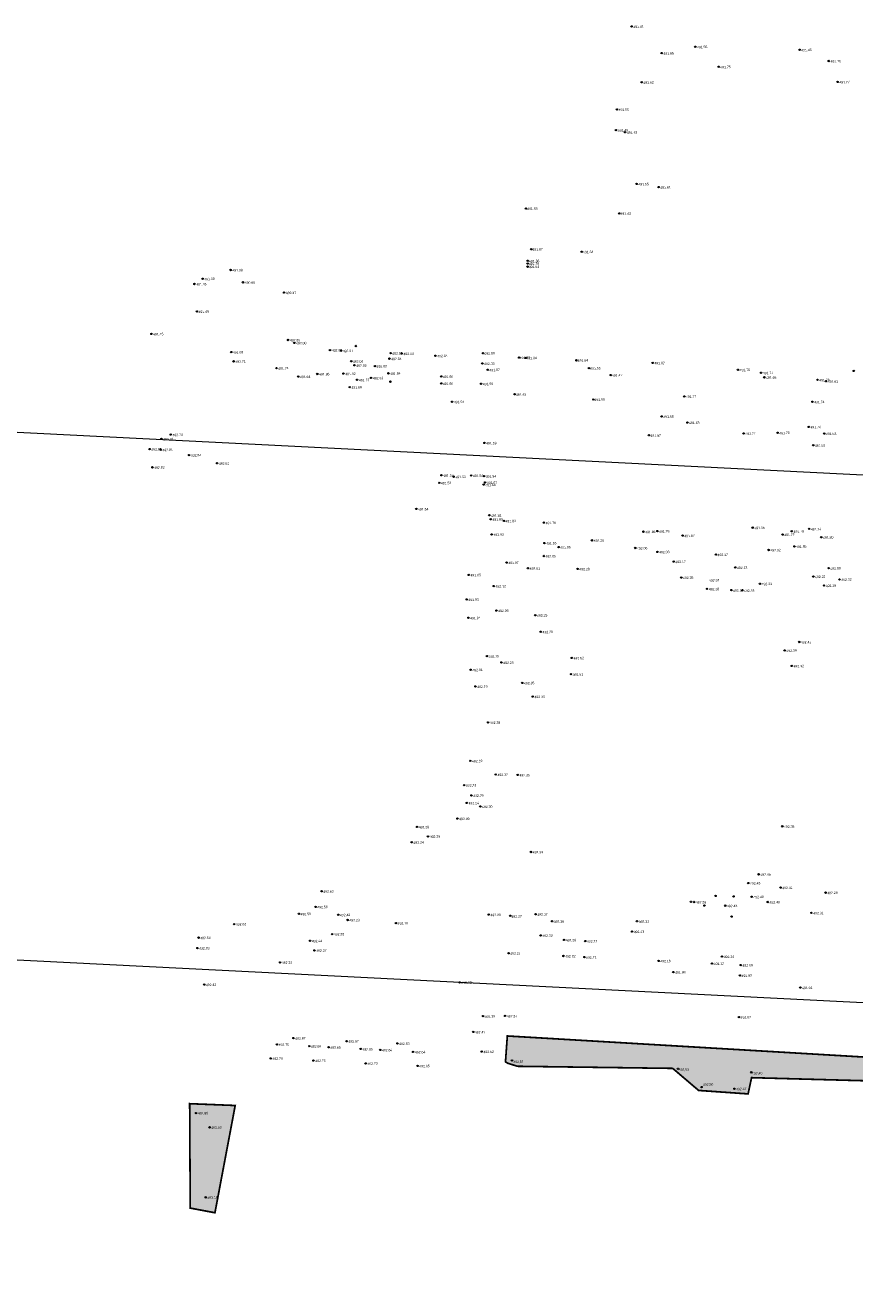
# Model space of a CAD drawing. Header units: millimetres. Extents: x 32690613 to 32693265, y 5342952 to 5344571.
# Tile 15 of 18: x 32692520 to 32692639, y 5344350 to 5344533. Entities that reach past the tile are written whole.
import ezdxf

# ---------------------------------------------------------------- set-up
doc = ezdxf.new("R2010")
doc.units = ezdxf.units.MM
doc.header["$LTSCALE"] = 20
doc.layers.get('0').update_dxf_attribs({"lineweight": 18})
doc.layers.get('Defpoints').update_dxf_attribs({"color": 11, "lineweight": 18})
for name, color, linetype, lineweight in [('Aufmaß_Schraff', 51, 'Continuous', 18), ('Aufmaß_Umriss', 40, 'Continuous', 18), ('Mpt-StBa_Höhe', 6, 'Continuous', 5), ('Mpt-StBa_Pkt', 4, 'Continuous', 9)]:
    doc.layers.add(name, color=color, linetype=linetype, lineweight=lineweight)
doc.styles.add('Arial', font='arial.ttf')

# ---------------------------------------------------------------- blocks, each defined once
blk = doc.blocks.new('A$C78070446')
for p, q in [((4469505.56, 5343027.12), (4470255.14, 5342959.86)), ((4469498.77, 5342951.42), (4470248.35, 5342884.17))]:
    blk.add_line(p, q)
blk = doc.blocks.new('A$C7740657C')
at = {"layer": 'Mpt-StBa_Pkt'}
for centre in [(32692591.84, 5344506.35), (32692605.29, 5344505.64), (32692592.6, 5344500.48), (32692599.89, 5344500.12), (32692592.07, 5344497.97), (32692592.09, 5344498.41), (32692592.11, 5344498.81), (32692585.67, 5344485.49), (32692590.85, 5344484.87), (32692591.82, 5344484.82), (32692599.11, 5344484.47), (32692600.93, 5344483.35), (32692604.07, 5344482.34), (32692590.21, 5344479.57), (32692601.53, 5344478.82)]:
    blk.add_circle(centre, 0.1, dxfattribs=at)
blk = doc.blocks.new('A$C321062E2')
at = {"layer": 'Aufmaß_Schraff'}
h = blk.add_hatch(color=256, dxfattribs=at)
h.dxf.hatch_style = 1
h.paths.add_polyline_path([(32692589.16, 5344387.08), (32692831.12, 5344372.78), (32692831.1, 5344368.56), (32692692.58, 5344376.55), (32692689.27, 5344374.23), (32692681.97, 5344377.03), (32692668.62, 5344377.53), (32692667.81, 5344374.05), (32692653.18, 5344374.82), (32692653.33, 5344380.28), (32692624.35, 5344381.07), (32692623.85, 5344378.73), (32692616.72, 5344379.23), (32692612.99, 5344382.41), (32692590.62, 5344382.71), (32692589.25, 5344383.14), (32692588.89, 5344383.35)])
h.paths.add_polyline_path([(32692814.39, 5344272.86), (32692819.34, 5344349.53), (32692823.4, 5344349.22), (32692818.62, 5344272.76)])
h.paths.add_polyline_path([(32692789.78, 5344458.67), (32692799.86, 5344457.97), (32692795.67, 5344440.98), (32692789.51, 5344441.38)])
h.paths.add_polyline_path([(32692543.39, 5344377.32), (32692549.95, 5344377.06), (32692547.03, 5344361.6), (32692543.47, 5344362.27)])
h.paths.add_polyline_path([(32692796.1, 5344199.45), (32692812.49, 5344203.03), (32692814.62, 5344203.68), (32692819.73, 5344207.02), (32692822.88, 5344214.81), (32692823.54, 5344225.63), (32692823.84, 5344231.95), (32692823.03, 5344233.58), (32692823.01, 5344234.64), (32692823.15, 5344238.72), (32692824.7, 5344248.47), (32692823.91, 5344248.73), (32692817.46, 5344270.2), (32692815.88, 5344270.27), (32692781.61, 5344270.15), (32692690.12, 5344276.21), (32692688.54, 5344276.11), (32692690.26, 5344317.11), (32692697.18, 5344329.32), (32692697.35, 5344339.16), (32692684.2, 5344339.39), (32692672.54, 5344328.19), (32692675.06, 5344313.22), (32692678.37, 5344307.03), (32692678.6, 5344288.75), (32692671.17, 5344283.6), (32692670.69, 5344265.75), (32692676.12, 5344221.48), (32692643.32, 5344228.99), (32692600.99, 5344203.75), (32692666.6, 5344202.13), (32692662.15, 5344107.83), (32692663.33, 5344084.15), (32692436.87, 5344096.13), (32692441.85, 5344221.24), (32692428.17, 5344221.79), (32692425.66, 5344164.48), (32692411.09, 5344164.95), (32692406.06, 5344079.87), (32692429.48, 5344079.62), (32692435.96, 5344084.09), (32692672.49, 5344070.02), (32692692.85, 5344064.48), (32692698.21, 5344132.93), (32692689.09, 5344189.81), (32692734.17, 5344190.46), (32692751.82, 5344191.07), (32692750.28, 5344200.65), (32692757.17, 5344200.29), (32692758.54, 5344200.22), (32692782.76, 5344198.97), (32692784.49, 5344198.89), (32692789.07, 5344198.64), (32692788.87, 5344194.76), (32692796.03, 5344194.39)])
at = {"layer": 'Aufmaß_Umriss', "const_width": 0.25}
for points in [[(32692589.16, 5344387.08), (32692831.12, 5344372.78), (32692831.1, 5344368.56), (32692692.58, 5344376.55), (32692689.27, 5344374.23), (32692681.97, 5344377.03), (32692668.62, 5344377.53), (32692667.81, 5344374.05), (32692653.18, 5344374.82), (32692653.33, 5344380.28), (32692624.35, 5344381.07), (32692623.85, 5344378.73), (32692616.72, 5344379.23), (32692612.99, 5344382.41), (32692590.62, 5344382.71), (32692589.25, 5344383.14), (32692588.89, 5344383.35)], [(32692543.39, 5344377.32), (32692549.95, 5344377.06), (32692547.03, 5344361.6), (32692543.47, 5344362.27)]]:
    blk.add_lwpolyline(points, close=True, dxfattribs=at)
at = {"layer": 'Mpt-StBa_Pkt'}
for centre in [(32692589.83, 5344383.56, 492.51), (32692613.75, 5344382.36, 492.53), (32692624.31, 5344381.84, 492.4), (32692617.15, 5344379.71, 492.5), (32692621.88, 5344379.47, 492.47), (32692544.31, 5344375.97, 492.89), (32692546.25, 5344373.91, 493.03), (32692545.7, 5344363.82, 493.16)]:
    blk.add_ellipse(centre, major_axis=(-0.0707, 0.0707), ratio=1, start_param=3.926991, end_param=10.210176, dxfattribs=at)
at = {"layer": 'Mpt-StBa_Höhe', "style": 'Arial'}
for s, p in [('492,51', (32692590.03, 5344383.16)), ('492,53', (32692613.85, 5344382.03)), ('492,40', (32692624.42, 5344381.5)), ('492,50', (32692617.35, 5344379.9)), ('492,47', (32692622.13, 5344379.24)), ('492,89', (32692544.56, 5344375.74)), ('493,03', (32692546.5, 5344373.68)), ('493,16', (32692545.95, 5344363.6))]:
    blk.add_text(s, height=0.35, rotation=2.2375, dxfattribs=at).set_placement(p)

msp = doc.modelspace()

# ---------------------------------------------------------------- linework, layer by layer
at = {"layer": 'Mpt-StBa_Pkt'}
for centre in [(32692607.06, 5344532.6), (32692607.06, 5344532.6), (32692611.4, 5344528.75), (32692611.4, 5344528.75), (32692616.23, 5344529.67), (32692616.23, 5344529.67), (32692631.26, 5344529.24), (32692631.26, 5344529.24), (32692619.61, 5344526.78), (32692619.61, 5344526.78), (32692635.48, 5344527.61), (32692635.48, 5344527.61), (32692608.52, 5344524.56), (32692608.52, 5344524.56), (32692636.74, 5344524.59), (32692636.74, 5344524.59), (32692604.95, 5344520.64), (32692604.95, 5344520.64), (32692604.81, 5344517.66), (32692604.81, 5344517.66), (32692606.13, 5344517.34), (32692606.13, 5344517.34), (32692607.79, 5344509.9), (32692607.79, 5344509.9), (32692610.95, 5344509.43), (32692610.95, 5344509.43), (32692591.84, 5344506.35), (32692605.29, 5344505.64), (32692592.6, 5344500.48), (32692599.89, 5344500.12), (32692549.29, 5344497.49), (32692549.29, 5344497.49), (32692592.07, 5344497.97), (32692592.09, 5344498.41), (32692592.11, 5344498.81), (32692545.24, 5344496.23), (32692545.24, 5344496.23), (32692551.07, 5344495.71), (32692551.07, 5344495.71), (32692544.08, 5344495.47), (32692544.08, 5344495.47), (32692556.99, 5344494.23), (32692556.99, 5344494.23), (32692544.43, 5344491.51), (32692544.43, 5344491.51), (32692537.87, 5344488.27), (32692537.87, 5344488.27), (32692557.57, 5344487.4), (32692557.57, 5344487.4), (32692558.47, 5344486.97), (32692558.47, 5344486.97), (32692567.33, 5344486.53), (32692567.33, 5344486.53), (32692549.38, 5344485.66), (32692549.38, 5344485.66), (32692563.61, 5344485.95), (32692563.61, 5344485.95), (32692565.19, 5344485.86), (32692565.19, 5344485.86), (32692572.18, 5344484.71), (32692572.18, 5344484.71), (32692572.33, 5344485.5), (32692572.33, 5344485.5), (32692573.95, 5344485.44), (32692573.95, 5344485.44), (32692578.8, 5344485.13), (32692578.8, 5344485.13), (32692585.67, 5344485.49), (32692590.85, 5344484.87), (32692591.82, 5344484.82), (32692549.72, 5344484.32), (32692549.72, 5344484.32), (32692555.9, 5344483.34), (32692555.9, 5344483.34), (32692566.66, 5344484.33), (32692566.66, 5344484.33), (32692567.13, 5344483.75), (32692567.13, 5344483.75), (32692570.08, 5344483.63), (32692570.08, 5344483.63), (32692585.56, 5344484.02), (32692585.56, 5344484.02), (32692586.33, 5344483.11), (32692586.33, 5344483.11), (32692599.11, 5344484.47), (32692600.93, 5344483.35), (32692610.1, 5344484.1), (32692610.1, 5344484.1), (32692622.39, 5344483.11), (32692622.39, 5344483.11), (32692639.08, 5344482.94), (32692639.08, 5344482.94), (32692559.04, 5344482.12), (32692559.04, 5344482.12), (32692561.78, 5344482.5), (32692561.78, 5344482.5), (32692565.55, 5344482.56), (32692565.55, 5344482.56), (32692567.52, 5344481.66), (32692567.52, 5344481.66), (32692569.53, 5344481.94), (32692569.53, 5344481.94), (32692572.03, 5344482.59), (32692572.03, 5344482.59), (32692572.31, 5344481.39), (32692572.31, 5344481.39), (32692579.63, 5344482.15), (32692579.63, 5344482.15), (32692579.63, 5344481.13), (32692579.63, 5344481.13), (32692585.38, 5344481.09), (32692585.38, 5344481.09), (32692604.07, 5344482.34), (32692625.72, 5344482.68), (32692625.72, 5344482.68), (32692626.19, 5344482.02), (32692626.19, 5344482.02), (32692633.85, 5344481.66), (32692633.85, 5344481.66), (32692635.07, 5344481.45), (32692635.07, 5344481.45), (32692566.46, 5344480.6), (32692566.46, 5344480.6), (32692590.21, 5344479.57), (32692614.66, 5344479.27), (32692614.66, 5344479.27), (32692581.2, 5344478.5), (32692581.2, 5344478.5), (32692601.53, 5344478.82), (32692633.11, 5344478.49), (32692633.11, 5344478.49), (32692611.39, 5344476.38), (32692611.39, 5344476.38), (32692540.67, 5344473.76), (32692540.67, 5344473.76), (32692615.1, 5344475.5), (32692623.21, 5344473.94), (32692623.21, 5344473.94), (32692628.1, 5344474.03), (32692628.1, 5344474.03), (32692632.59, 5344474.87), (32692632.59, 5344474.87), (32692634.83, 5344473.91), (32692634.83, 5344473.91), (32692539.32, 5344473.14), (32692539.32, 5344473.14), (32692585.86, 5344472.56), (32692585.86, 5344472.56), (32692609.55, 5344473.67), (32692609.55, 5344473.67), (32692633.23, 5344472.22), (32692633.23, 5344472.22), (32692537.62, 5344471.67), (32692537.62, 5344471.67), (32692539.23, 5344471.59), (32692539.23, 5344471.59), (32692543.31, 5344470.81), (32692543.31, 5344470.81), (32692538.03, 5344469.04), (32692538.03, 5344469.04), (32692547.34, 5344469.64), (32692547.34, 5344469.64), (32692579.34, 5344466.81), (32692579.34, 5344466.81), (32692579.66, 5344467.9), (32692581.42, 5344467.7), (32692581.42, 5344467.7), (32692583.95, 5344467.87), (32692583.95, 5344467.87), (32692585.75, 5344466.55), (32692585.75, 5344466.55), (32692585.81, 5344467.78), (32692585.81, 5344467.78), (32692585.96, 5344466.87), (32692585.96, 5344466.87), (32692576.05, 5344463.05), (32692576.05, 5344463.05), (32692586.57, 5344462.13), (32692586.57, 5344462.13), (32692586.78, 5344461.57), (32692586.78, 5344461.57), (32692588.66, 5344461.33), (32692588.66, 5344461.33), (32692594.42, 5344461.07), (32692594.42, 5344461.07), (32692586.9, 5344459.38), (32692586.9, 5344459.38), (32692608.77, 5344459.77), (32692608.77, 5344459.77), (32692610.78, 5344459.85), (32692610.78, 5344459.85), (32692614.41, 5344459.21), (32692614.41, 5344459.21), (32692624.51, 5344460.35), (32692624.51, 5344460.35), (32692628.81, 5344459.36), (32692628.81, 5344459.36), (32692630.15, 5344459.83), (32692630.15, 5344459.83), (32692632.65, 5344460.17), (32692632.65, 5344460.17), (32692594.51, 5344458.13), (32692594.51, 5344458.13), (32692596.54, 5344457.55), (32692596.54, 5344457.55), (32692601.35, 5344458.52), (32692601.35, 5344458.52), (32692607.59, 5344457.42), (32692607.59, 5344457.42), (32692630.52, 5344457.65), (32692630.52, 5344457.65), (32692634.39, 5344458.96), (32692634.39, 5344458.96), (32692594.42, 5344456.26), (32692594.42, 5344456.26), (32692610.78, 5344456.86), (32692610.78, 5344456.86), (32692619.21, 5344456.47), (32692619.21, 5344456.47), (32692626.81, 5344457.13), (32692626.81, 5344457.13), (32692589.05, 5344455.32), (32692589.05, 5344455.32), (32692592.13, 5344454.5), (32692592.13, 5344454.5), (32692599.29, 5344454.4), (32692599.29, 5344454.4), (32692613.13, 5344455.46), (32692613.13, 5344455.46), (32692622, 5344454.61), (32692622, 5344454.61), (32692635.45, 5344454.51), (32692635.45, 5344454.51), (32692583.61, 5344453.54), (32692583.61, 5344453.54), (32692587.21, 5344451.93), (32692587.21, 5344451.93), (32692614.23, 5344453.16), (32692614.23, 5344453.16), (32692625.56, 5344452.27), (32692625.56, 5344452.27), (32692633.25, 5344453.3), (32692633.25, 5344453.3), (32692634.79, 5344452.01), (32692634.79, 5344452.01), (32692637.02, 5344452.89), (32692637.02, 5344452.89), (32692617.94, 5344451.53), (32692617.94, 5344451.53), (32692621.44, 5344451.34), (32692621.44, 5344451.34), (32692623.01, 5344451.3), (32692623.01, 5344451.3), (32692583.31, 5344450), (32692583.31, 5344450), (32692587.59, 5344448.4), (32692587.59, 5344448.4), (32692583.56, 5344447.36), (32692583.56, 5344447.36), (32692593.19, 5344447.72), (32692593.19, 5344447.72), (32692593.98, 5344445.34), (32692593.98, 5344445.34), (32692631.21, 5344443.87), (32692631.21, 5344443.87), (32692586.22, 5344441.83), (32692586.22, 5344441.83), (32692588.31, 5344440.92), (32692588.31, 5344440.92), (32692598.44, 5344441.57), (32692598.44, 5344441.57), (32692629.12, 5344442.65), (32692629.12, 5344442.65), (32692583.86, 5344439.87), (32692583.86, 5344439.87), (32692598.34, 5344439.23), (32692598.34, 5344439.23), (32692630.15, 5344440.42), (32692630.15, 5344440.42), (32692584.56, 5344437.46), (32692584.56, 5344437.46), (32692591.31, 5344437.97), (32692591.31, 5344437.97), (32692592.82, 5344436.01), (32692592.82, 5344436.01), (32692586.39, 5344432.28), (32692586.39, 5344432.28), (32692583.82, 5344426.74), (32692583.82, 5344426.74), (32692587.5, 5344424.77), (32692587.5, 5344424.77), (32692590.65, 5344424.71), (32692590.65, 5344424.71), (32692582.94, 5344423.24), (32692582.94, 5344423.24), (32692583.98, 5344421.75), (32692583.98, 5344421.75), (32692583.32, 5344420.67), (32692583.32, 5344420.67), (32692585.27, 5344420.16), (32692585.27, 5344420.16), (32692576.15, 5344417.22), (32692576.15, 5344417.22), (32692581.97, 5344418.41), (32692581.97, 5344418.41), (32692628.78, 5344417.3), (32692628.78, 5344417.3), (32692577.73, 5344415.85), (32692577.73, 5344415.85), (32692575.38, 5344415), (32692575.38, 5344415), (32692592.56, 5344413.6), (32692592.56, 5344413.6), (32692625.37, 5344410.38), (32692625.37, 5344410.38), (32692623.88, 5344409.12), (32692623.88, 5344409.12), (32692628.52, 5344408.47), (32692628.52, 5344408.47), (32692562.39, 5344407.94), (32692562.39, 5344407.94), (32692615.62, 5344406.43), (32692615.62, 5344406.43), (32692616.08, 5344406.39), (32692616.08, 5344406.39), (32692619.17, 5344407.26), (32692619.17, 5344407.26), (32692621.76, 5344407.19), (32692621.76, 5344407.19), (32692624.36, 5344407.15), (32692624.36, 5344407.15), (32692626.69, 5344406.39), (32692626.69, 5344406.39), (32692635.01, 5344407.74), (32692635.01, 5344407.74), (32692559.13, 5344404.69), (32692559.13, 5344404.69), (32692561.54, 5344405.69), (32692561.54, 5344405.69), (32692564.79, 5344404.56), (32692564.79, 5344404.56), (32692586.48, 5344404.57), (32692586.48, 5344404.57), (32692593.23, 5344404.63), (32692593.23, 5344404.63), (32692617.55, 5344405.88), (32692617.55, 5344405.88), (32692620.55, 5344405.86), (32692620.55, 5344405.86), (32692632.98, 5344404.83), (32692632.98, 5344404.83), (32692549.8, 5344403.21), (32692549.8, 5344403.21), (32692566.15, 5344403.8), (32692566.15, 5344403.8), (32692573.11, 5344403.35), (32692573.11, 5344403.35), (32692589.58, 5344404.4), (32692595.6, 5344403.61), (32692595.6, 5344403.61), (32692607.84, 5344403.61), (32692607.84, 5344403.61), (32692621.46, 5344404.29), (32692621.46, 5344404.29), (32692544.67, 5344401.25), (32692544.67, 5344401.25), (32692560.74, 5344400.8), (32692560.74, 5344400.8), (32692563.92, 5344401.77), (32692563.92, 5344401.77), (32692593.94, 5344401.58), (32692593.94, 5344401.58), (32692597.33, 5344400.92), (32692597.33, 5344400.92), (32692607.13, 5344402.13), (32692607.13, 5344402.13), (32692544.51, 5344399.75), (32692544.51, 5344399.75), (32692561.37, 5344399.42), (32692561.37, 5344399.42), (32692589.33, 5344399.01), (32692589.33, 5344399.01), (32692600.38, 5344400.76), (32692600.38, 5344400.76), (32692556.42, 5344397.69), (32692556.42, 5344397.69), (32692597.24, 5344398.61), (32692597.24, 5344398.61), (32692600.26, 5344398.45), (32692600.26, 5344398.45), (32692610.95, 5344397.9), (32692610.95, 5344397.9), (32692618.65, 5344397.52), (32692618.65, 5344397.52), (32692620.09, 5344398.53), (32692620.09, 5344398.53), (32692622.8, 5344397.29), (32692622.8, 5344397.29), (32692613.08, 5344396.28), (32692613.08, 5344396.28), (32692622.67, 5344395.8), (32692622.67, 5344395.8), (32692545.48, 5344394.49), (32692545.48, 5344394.49), (32692582.27, 5344394.8), (32692582.27, 5344394.8), (32692631.38, 5344394.05), (32692631.38, 5344394.05), (32692585.66, 5344389.94), (32692585.66, 5344389.94), (32692588.84, 5344389.97), (32692588.84, 5344389.97), (32692622.53, 5344389.81), (32692622.53, 5344389.81), (32692558.34, 5344386.78), (32692558.34, 5344386.78), (32692566.01, 5344386.33), (32692566.01, 5344386.33), (32692584.24, 5344387.66), (32692584.24, 5344387.66), (32692555.96, 5344385.87), (32692555.96, 5344385.87), (32692560.61, 5344385.61), (32692560.61, 5344385.61), (32692563.41, 5344385.45), (32692563.41, 5344385.45), (32692568.03, 5344385.21), (32692568.03, 5344385.21), (32692570.84, 5344385.07), (32692570.84, 5344385.07), (32692573.32, 5344386), (32692573.32, 5344386), (32692575.59, 5344384.78), (32692575.59, 5344384.78), (32692585.48, 5344384.83), (32692585.48, 5344384.83), (32692555.07, 5344383.85), (32692555.07, 5344383.85), (32692561.23, 5344383.54), (32692561.23, 5344383.54), (32692568.73, 5344383.13), (32692568.73, 5344383.13), (32692576.24, 5344382.77), (32692576.24, 5344382.77)]:
    msp.add_circle(centre, 0.1, dxfattribs=at)

# ---------------------------------------------------------------- block references
for name in ['A$C7740657C', 'A$C321062E2']:
    msp.add_blockref(name, (0, 0))
at = {"layer": 'Defpoints', "rotation": 2.237485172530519}
msp.add_blockref('A$C78070446', (28434719.52, -168960.66), dxfattribs=at)

# ---------------------------------------------------------------- texts
at = {"layer": 'Mpt-StBa_Höhe', "style": 'Arial'}
for s, p in [('491.41', (32692607.31, 5344532.35)), ('491.65', (32692611.66, 5344528.5)), ('491.55', (32692616.49, 5344529.43)), ('491.45', (32692631.51, 5344528.99)), ('491.75', (32692619.86, 5344526.53)), ('491.76', (32692635.74, 5344527.37)), ('491.62', (32692608.77, 5344524.31)), ('491.77', (32692637, 5344524.35)), ('491.50', (32692605.2, 5344520.4)), ('491.49', (32692605.07, 5344517.41)), ('491.43', (32692606.38, 5344517.1)), ('491.55', (32692608.04, 5344509.65)), ('491.61', (32692611.2, 5344509.19)), ('491.08', (32692549.54, 5344497.25)), ('491.39', (32692545.5, 5344495.99)), ('490.68', (32692551.32, 5344495.47)), ('491.45', (32692544.34, 5344495.23)), ('489.37', (32692557.24, 5344493.99)), ('491.49', (32692544.68, 5344491.27)), ('491.45', (32692538.12, 5344488.03)), ('492.05', (32692557.82, 5344487.16)), ('492.00', (32692558.72, 5344486.73)), ('491.69', (32692549.63, 5344485.42)), ('492.08', (32692563.87, 5344485.71)), ('492.07', (32692565.45, 5344485.62)), ('492.04', (32692572.43, 5344484.47)), ('492.02', (32692572.58, 5344485.26)), ('492.04', (32692574.2, 5344485.2)), ('492.04', (32692579.06, 5344484.89)), ('491.71', (32692549.97, 5344484.08)), ('491.74', (32692556.15, 5344483.1)), ('492.00', (32692566.91, 5344484.09)), ('492.05', (32692567.39, 5344483.51)), ('492.03', (32692570.33, 5344483.39)), ('492.03', (32692585.82, 5344483.78)), ('491.87', (32692586.59, 5344482.87)), ('491.62', (32692610.36, 5344483.86)), ('491.75', (32692622.64, 5344482.87)), ('491.64', (32692559.29, 5344481.88)), ('491.86', (32692562.04, 5344482.26)), ('491.92', (32692565.81, 5344482.31)), ('491.75', (32692567.77, 5344481.41)), ('492.03', (32692569.78, 5344481.69)), ('491.84', (32692572.28, 5344482.35)), ('491.66', (32692579.88, 5344481.9)), ('491.66', (32692579.88, 5344480.89)), ('491.59', (32692585.63, 5344480.85)), ('491.71', (32692625.98, 5344482.44)), ('491.68', (32692626.44, 5344481.78)), ('491.76', (32692634.1, 5344481.41)), ('491.61', (32692635.32, 5344481.2)), ('491.69', (32692566.71, 5344480.36)), ('491.77', (32692614.91, 5344479.03)), ('491.54', (32692581.45, 5344478.26)), ('491.74', (32692633.37, 5344478.25)), ('491.69', (32692611.64, 5344476.14)), ('492.79', (32692540.93, 5344473.51)), ('491.63', (32692615.35, 5344475.26)), ('491.77', (32692623.46, 5344473.7)), ('491.73', (32692628.35, 5344473.79)), ('491.74', (32692632.85, 5344474.63)), ('491.53', (32692635.08, 5344473.67)), ('492.81', (32692539.57, 5344472.9)), ('491.59', (32692586.11, 5344472.32)), ('491.57', (32692609.8, 5344473.43)), ('491.50', (32692633.48, 5344471.98)), ('492.81', (32692537.87, 5344471.43)), ('492.81', (32692539.48, 5344471.35)), ('492.84', (32692543.56, 5344470.57)), ('492.82', (32692538.28, 5344468.8)), ('492.81', (32692547.6, 5344469.39)), ('491.53', (32692579.59, 5344466.57)), ('491.57', (32692579.91, 5344467.65)), ('491.53', (32692581.68, 5344467.46)), ('491.54', (32692584.2, 5344467.63)), ('491.66', (32692586, 5344466.3)), ('491.54', (32692586.06, 5344467.53)), ('491.67', (32692586.21, 5344466.63)), ('491.64', (32692576.3, 5344462.8)), ('491.81', (32692586.82, 5344461.89)), ('491.85', (32692587.03, 5344461.33)), ('491.80', (32692588.91, 5344461.09)), ('491.76', (32692594.68, 5344460.83)), ('491.93', (32692587.16, 5344459.14)), ('491.86', (32692609.02, 5344459.53)), ('491.78', (32692611.03, 5344459.61)), ('491.87', (32692614.66, 5344458.96)), ('491.55', (32692624.76, 5344460.11)), ('491.72', (32692629.06, 5344459.12)), ('491.79', (32692630.41, 5344459.59)), ('491.74', (32692632.9, 5344459.92)), ('491.95', (32692594.76, 5344457.89)), ('491.96', (32692596.79, 5344457.31)), ('492.20', (32692601.6, 5344458.28)), ('492.06', (32692607.85, 5344457.17)), ('491.85', (32692630.77, 5344457.41)), ('491.80', (32692634.65, 5344458.72)), ('492.05', (32692594.67, 5344456.02)), ('492.03', (32692611.03, 5344456.62)), ('492.17', (32692613.38, 5344455.22)), ('492.17', (32692619.46, 5344456.23)), ('492.02', (32692627.06, 5344456.89)), ('491.97', (32692589.3, 5344455.08)), ('492.01', (32692592.38, 5344454.25)), ('492.28', (32692599.54, 5344454.16)), ('492.13', (32692622.25, 5344454.37)), ('492.09', (32692635.71, 5344454.27)), ('491.95', (32692583.86, 5344453.3)), ('492.12', (32692587.46, 5344451.69)), ('492.35', (32692614.48, 5344452.92)), ('492.34', (32692618.23, 5344452.56)), ('492.31', (32692625.81, 5344452.03)), ('492.22', (32692633.5, 5344453.06)), ('492.29', (32692635.04, 5344451.76)), ('492.22', (32692637.27, 5344452.65)), ('491.93', (32692583.56, 5344449.76)), ('492.28', (32692618.19, 5344451.28)), ('492.32', (32692621.69, 5344451.1)), ('492.18', (32692623.27, 5344451.06)), ('492.06', (32692587.84, 5344448.16)), ('491.91', (32692583.81, 5344447.11)), ('492.25', (32692593.44, 5344447.48)), ('492.29', (32692594.23, 5344445.1)), ('492.41', (32692631.46, 5344443.62)), ('492.15', (32692586.48, 5344441.59)), ('492.26', (32692588.57, 5344440.67)), ('492.62', (32692598.7, 5344441.33)), ('492.39', (32692629.37, 5344442.41)), ('492.01', (32692584.12, 5344439.63)), ('492.61', (32692598.59, 5344438.98)), ('492.42', (32692630.4, 5344440.18)), ('492.19', (32692584.82, 5344437.22)), ('492.35', (32692591.57, 5344437.73)), ('492.35', (32692593.08, 5344435.76)), ('492.28', (32692586.65, 5344432.04)), ('492.19', (32692584.08, 5344426.5)), ('492.32', (32692587.75, 5344424.53)), ('492.35', (32692590.91, 5344424.46)), ('492.23', (32692583.19, 5344423)), ('492.29', (32692584.24, 5344421.51)), ('492.24', (32692583.58, 5344420.43)), ('492.30', (32692585.52, 5344419.92)), ('492.28', (32692576.4, 5344416.97)), ('492.39', (32692582.22, 5344418.17)), ('492.38', (32692629.03, 5344417.05)), ('492.29', (32692577.99, 5344415.61)), ('492.24', (32692575.63, 5344414.76)), ('492.34', (32692592.81, 5344413.36)), ('492.45', (32692625.62, 5344410.14)), ('492.43', (32692624.13, 5344408.88)), ('492.41', (32692628.77, 5344408.23)), ('492.63', (32692562.64, 5344407.7)), ('492.33', (32692616.33, 5344406.15)), ('492.40', (32692624.61, 5344406.91)), ('492.40', (32692626.94, 5344406.14)), ('492.29', (32692635.26, 5344407.5)), ('492.59', (32692559.38, 5344404.45)), ('492.58', (32692561.79, 5344405.45)), ('492.40', (32692565.04, 5344404.31)), ('492.30', (32692586.74, 5344404.33)), ('492.37', (32692593.48, 5344404.39)), ('492.43', (32692620.81, 5344405.62)), ('492.31', (32692633.24, 5344404.58)), ('492.62', (32692550.05, 5344402.97)), ('492.23', (32692566.4, 5344403.56)), ('492.16', (32692573.36, 5344403.11)), ('492.27', (32692589.76, 5344404.1)), ('492.36', (32692595.85, 5344403.37)), ('492.33', (32692608.1, 5344403.37)), ('492.50', (32692544.92, 5344401.01)), ('492.44', (32692560.99, 5344400.56)), ('492.35', (32692564.17, 5344401.53)), ('492.33', (32692594.2, 5344401.34)), ('492.28', (32692597.58, 5344400.68)), ('492.27', (32692600.63, 5344400.52)), ('492.43', (32692607.38, 5344401.89)), ('492.33', (32692544.76, 5344399.51)), ('492.27', (32692561.63, 5344399.18)), ('492.21', (32692589.58, 5344398.77)), ('492.29', (32692556.68, 5344397.45)), ('492.22', (32692597.5, 5344398.36)), ('492.21', (32692600.51, 5344398.21)), ('492.16', (32692611.21, 5344397.66)), ('492.12', (32692618.9, 5344397.28)), ('492.24', (32692620.35, 5344398.29)), ('492.09', (32692623.05, 5344397.05)), ('491.98', (32692613.34, 5344396.04)), ('491.92', (32692622.92, 5344395.56)), ('492.42', (32692545.73, 5344394.25)), ('492.22', (32692582.53, 5344394.56)), ('491.91', (32692631.63, 5344393.81)), ('492.39', (32692585.91, 5344389.7)), ('492.37', (32692589.1, 5344389.72)), ('492.07', (32692622.78, 5344389.56)), ('492.67', (32692558.6, 5344386.53)), ('492.67', (32692566.27, 5344386.09)), ('492.47', (32692584.49, 5344387.41)), ('492.70', (32692556.21, 5344385.63)), ('492.66', (32692560.86, 5344385.37)), ('492.65', (32692563.66, 5344385.21)), ('492.65', (32692568.29, 5344384.96)), ('492.64', (32692571.09, 5344384.83)), ('492.63', (32692573.57, 5344385.76)), ('492.64', (32692575.85, 5344384.54)), ('492.52', (32692585.73, 5344384.59)), ('492.70', (32692555.32, 5344383.61)), ('492.70', (32692561.49, 5344383.3)), ('492.70', (32692568.98, 5344382.89)), ('492.65', (32692576.49, 5344382.53))]:
    msp.add_text(s, height=0.35, rotation=2.2375, dxfattribs=at).set_placement(p)
at = {"layer": 'Mpt-StBa_Höhe', "char_height": 0.35, "attachment_point": 1, "rotation": 2.2375, "style": 'Arial'}
for s, insert in [('491.88', (32692592.01, 5344506.47)), ('491.43', (32692605.46, 5344505.76)), ('491.87', (32692592.77, 5344500.6)), ('491.64', (32692600.06, 5344500.23)), ('491.64', (32692592.24, 5344498.09)), ('491.76', (32692592.26, 5344498.53)), ('491.88', (32692592.28, 5344498.92)), ('492.00', (32692585.84, 5344485.61)), ('491.62', (32692590.93, 5344484.99)), ('491.64', (32692591.9, 5344484.94)), ('491.64', (32692599.28, 5344484.59)), ('491.55', (32692601.1, 5344483.46)), ('491.47', (32692604.24, 5344482.46)), ('491.45', (32692590.38, 5344479.68)), ('491.50', (32692601.7, 5344478.94))]:
    msp.add_mtext_dynamic_manual_height_columns(s, width=1.6101, gutter_width=1, heights=[0], dxfattribs=dict(at, insert=insert))

doc.saveas('drawing.dxf')
